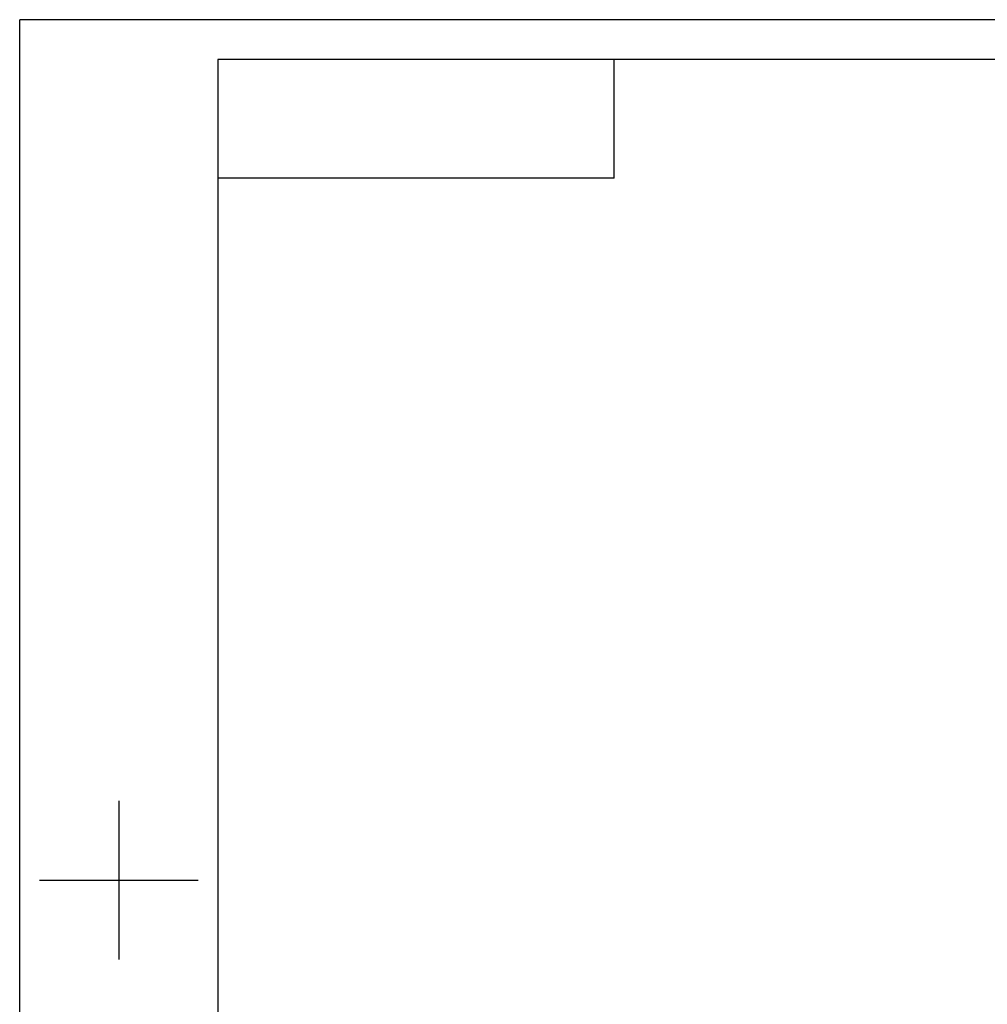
# Model space of a CAD drawing. Header units: millimetres. Extents: x 10 to 887, y 6 to 303.
# Tile 7 of 17: x 10 to 132, y 179 to 303. Entities that reach past the tile are written whole.
import ezdxf

# ---------------------------------------------------------------- set-up
doc = ezdxf.new("R2010")
doc.units = ezdxf.units.MM
doc.layers.add('图框周边', color=6, linetype='Continuous')
doc.layers.add('图框线', color=7, linetype='Continuous', lineweight=30)

msp = doc.modelspace()

# ---------------------------------------------------------------- linework, layer by layer
msp.add_line((85.406, 283.486), (85.406, 298.486))
at = {"layer": '图框周边', "color": 3}
for p, q in [((10.406, 6.486), (10.406, 303.486)), ((430.406, 303.486), (10.406, 303.486)), ((22.906, 204.986), (22.906, 184.986)), ((12.906, 194.986), (32.906, 194.986))]:
    msp.add_line(p, q, dxfattribs=at)
at = {"layer": '图框线'}
for p, q in [((425.406, 298.486), (35.406, 298.486)), ((35.406, 298.486), (35.406, 11.486)), ((85.406, 283.486), (35.406, 283.486))]:
    msp.add_line(p, q, dxfattribs=at)

doc.saveas('drawing.dxf')
